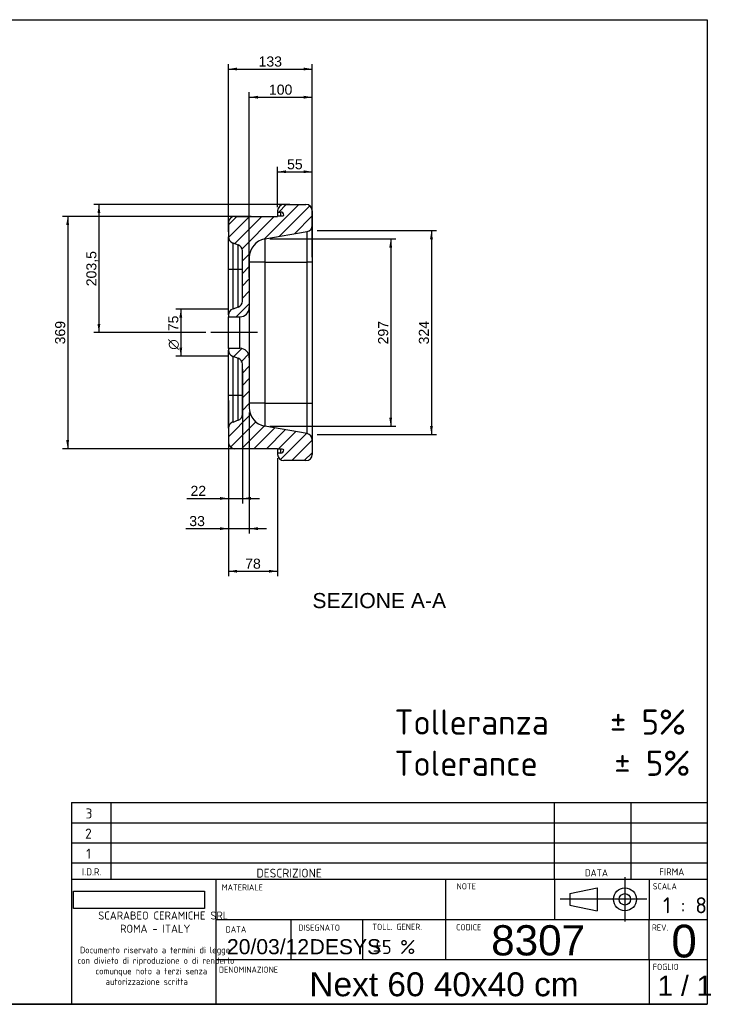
# Model space of a CAD drawing. Header units: millimetres. Extents: x 11 to 285, y 7 to 203.
# Tile 2 of 2: x 148 to 285, y 7 to 203. Entities that reach past the tile are written whole.
import ezdxf
from ezdxf.enums import TextEntityAlignment as Align
from ezdxf.lldxf.tags import DXFTag

# ---------------------------------------------------------------- set-up
doc = ezdxf.new("R2010")
doc.units = ezdxf.units.MM
for name, color, linetype in [('1', 7, 'Continuous'), ('Default', 7, 'Continuous'), ('NEXT_60-A', 7, 'Continuous'), ('Predefinito', 7, 'Continuous')]:
    doc.layers.add(name, color=color, linetype=linetype)
doc.styles.add('SEACAD_Arial', font='ARIAL.TTF')
doc.styles.add('SEACAD_Solid_Edge_ANSI1_Symbols', font='semeca1.ttf')
doc.styles.add('SEACAD_Solid_Edge_ISO', font='seiso.ttf')
doc.styles.add('SEACAD_Solid_Edge_ISOBI', font='seisobi.ttf')
tags = doc.linetypes.add('CENTER2', pattern=[28.575, 19.05, -3.175, 3.175, -3.175]).pattern_tags.tags
tags[10:11] = [DXFTag(74, 4), DXFTag(75, 0), DXFTag(340, '0'), DXFTag(46, 0.0), DXFTag(50, 0.0), DXFTag(44, 0.0), DXFTag(45, 0.0)]
tags[8:9] = [DXFTag(74, 4), DXFTag(75, 0), DXFTag(340, '0'), DXFTag(46, 0.0), DXFTag(50, 0.0), DXFTag(44, 0.0), DXFTag(45, 0.0)]
tags[6:7] = [DXFTag(74, 4), DXFTag(75, 0), DXFTag(340, '0'), DXFTag(46, 0.0), DXFTag(50, 0.0), DXFTag(44, 0.0), DXFTag(45, 0.0)]
tags[4:5] = [DXFTag(74, 4), DXFTag(75, 0), DXFTag(340, '0'), DXFTag(46, 0.0), DXFTag(50, 0.0), DXFTag(44, 0.0), DXFTag(45, 0.0)]
doc.dimstyles.new('ISO_PALLINATURA', dxfattribs={"dimtxt": 2, "dimasz": 1.7, "dimexe": 1, "dimexo": 1, "dimgap": 1, "dimtad": 1, "dimlfac": 8, "dimtxsty": 'SEACAD_Arial', "dimblk1": '_SE_FILLED', "dimblk2": '_SE_FILLED', "dimsah": 1, "dimcen": 1, "dimadec": 0, "dimazin": 0, "dimtfac": 1, "dimtmove": 0, "dimatfit": 3, "dimfxl": 1, "dimtolj": 1, "dimarcsym": 0})
picture_1 = doc.add_image_def('image1.jpg', size_in_pixel=(300, 40))

# ---------------------------------------------------------------- blocks, each defined once
blk = doc.blocks.new('SEANNOT_GROUP1')
at = {"layer": 'Default', "color": 7, "linetype": 'CENTER2'}
blk.add_line((195.06, 140.7), (185.81, 140.7), dxfattribs=at)
blk = doc.blocks.new('SE4')
at = {"layer": 'NEXT_60-A', "linetype": 'Continuous'}
h = blk.add_hatch(dxfattribs=at)
h.set_pattern_fill('ANSI31', scale=0.55118, angle=9.362e-06, style=0)
edge = h.paths.add_edge_path()
edge.add_line((189.31, 144.2), (189.31, 143.82))
edge.add_line((189.31, 143.82), (191.56, 143.82))
edge.add_arc((191.56, 145.7), 1.88, 270, 360)
edge.add_line((193.44, 145.7), (193.44, 155.6))
edge.add_arc((197.19, 155.6), 3.75, 100, 180, ccw=False)
edge.add_line((196.54, 159.29), (204.91, 160.77))
edge.add_arc((204.69, 162), 1.25, 280, 360)
edge.add_line((205.94, 162), (205.94, 164.89))
edge.add_arc((204.69, 164.89), 1.25, 0, 90)
edge.add_line((204.69, 166.14), (200.31, 166.14))
edge.add_arc((200.31, 164.89), 1.25, 90, 180)
edge.add_line((199.06, 164.89), (199.06, 164.64))
edge.add_line((199.06, 164.64), (199.69, 164.64))
edge.add_arc((199.69, 164.01), 0.625, 0, 90, ccw=False)
edge.add_arc((199.94, 164.51), 0.625, 270, 306.8699, ccw=False)
edge.add_line((199.94, 163.89), (199.06, 163.89))
edge.add_line((199.06, 163.89), (199.06, 163.76))
edge.add_line((199.06, 163.76), (190.56, 163.76))
edge.add_arc((190.56, 162.51), 1.25, 90, 180)
edge.add_line((189.31, 162.51), (189.31, 159.7))
edge.add_arc((190.56, 159.7), 1.25, 180, 250)
edge.add_line((190.14, 158.52), (191.24, 158.12))
edge.add_arc((190.81, 156.95), 1.25, 0, 70, ccw=False)
edge.add_line((192.06, 156.95), (192.06, 146.95))
edge.add_arc((190.81, 146.95), 1.25, 290, 360, ccw=False)
edge.add_line((191.24, 145.78), (190.14, 145.37))
edge.add_arc((190.56, 144.2), 1.25, 110, 180)
h = blk.add_hatch(dxfattribs=at)
h.set_pattern_fill('ANSI31', scale=0.55118, angle=9.362e-06, style=0)
edge = h.paths.add_edge_path()
edge.add_line((190.14, 136.02), (191.24, 135.62))
edge.add_arc((190.81, 134.45), 1.25, 0, 70, ccw=False)
edge.add_line((192.06, 134.45), (192.06, 124.45))
edge.add_arc((190.81, 124.45), 1.25, 290, 360, ccw=False)
edge.add_line((191.24, 123.28), (190.14, 122.87))
edge.add_arc((190.56, 121.7), 1.25, 110, 180)
edge.add_line((189.31, 121.7), (189.31, 118.89))
edge.add_arc((190.56, 118.89), 1.25, 180, 270)
edge.add_line((190.56, 117.64), (199.06, 117.64))
edge.add_line((199.06, 117.64), (199.06, 117.51))
edge.add_line((199.06, 117.51), (199.94, 117.51))
edge.add_arc((199.94, 116.89), 0.625, 53.1301, 90, ccw=False)
edge.add_arc((199.69, 117.39), 0.625, 270, 360, ccw=False)
edge.add_line((199.69, 116.76), (199.06, 116.76))
edge.add_line((199.06, 116.76), (199.06, 116.51))
edge.add_arc((200.31, 116.51), 1.25, 180, 270)
edge.add_line((200.31, 115.26), (204.69, 115.26))
edge.add_arc((204.69, 116.51), 1.25, 270, 360)
edge.add_line((205.94, 116.51), (205.94, 119.4))
edge.add_arc((204.69, 119.4), 1.25, 0, 80)
edge.add_line((204.91, 120.63), (196.54, 122.11))
edge.add_arc((197.19, 125.8), 3.75, 180, 260, ccw=False)
edge.add_line((193.44, 125.8), (193.44, 135.7))
edge.add_arc((191.56, 135.7), 1.88, 0, 90)
edge.add_line((191.56, 137.57), (189.31, 137.57))
edge.add_line((189.31, 137.57), (189.31, 137.2))
edge.add_arc((190.56, 137.2), 1.25, 180, 250)
at = {"layer": 'NEXT_60-A', "color": 7, "linetype": 'Continuous'}
for p, q in [((199.06, 164.89), (199.06, 164.64)), ((199.06, 164.64), (199.06, 163.89)), ((199.06, 164.64), (199.69, 164.64)), ((199.69, 163.89), (199.69, 164.64)), ((200.31, 166.14), (204.69, 166.14)), ((205.94, 164.89), (205.94, 162)), ((189.31, 162.51), (189.31, 159.7)), ((190.56, 163.76), (199.06, 163.76)), ((199.06, 163.89), (199.06, 163.76)), ((199.06, 163.89), (199.94, 163.89)), ((196.54, 159.29), (204.91, 160.77)), ((204.91, 154.7), (204.91, 160.77)), ((205.94, 162), (205.94, 154.7)), ((189.31, 153.2), (189.31, 159.7)), ((190.14, 158.52), (190.14, 153.2)), ((190.14, 158.52), (191.24, 158.12)), ((196.54, 159.29), (196.54, 154.7)), ((191.24, 153.2), (191.24, 158.12)), ((192.06, 146.95), (192.06, 156.95)), ((193.44, 155.6), (193.44, 145.7)), ((196.54, 154.7), (193.44, 154.7)), ((196.54, 154.7), (196.54, 126.7)), ((196.54, 154.7), (204.91, 154.7)), ((204.91, 126.7), (204.91, 154.7)), ((205.94, 154.7), (204.91, 154.7)), ((205.94, 154.7), (205.94, 126.7)), ((189.31, 144.2), (189.31, 153.2)), ((190.14, 153.2), (189.31, 153.2)), ((190.14, 153.2), (190.14, 145.37)), ((191.24, 153.2), (190.14, 153.2)), ((191.24, 145.78), (191.24, 153.2)), ((192.06, 153.2), (191.24, 153.2)), ((191.24, 145.78), (190.14, 145.37)), ((193.44, 145.7), (193.44, 135.7)), ((189.31, 144.2), (189.31, 143.82)), ((189.31, 137.57), (189.31, 143.82)), ((189.31, 143.82), (191.56, 143.82)), ((191.56, 137.57), (191.56, 143.82)), ((189.31, 137.57), (189.31, 137.2)), ((191.56, 137.57), (189.31, 137.57)), ((189.31, 128.2), (189.31, 137.2)), ((190.14, 136.02), (190.14, 128.2)), ((190.14, 136.02), (191.24, 135.62)), ((191.24, 128.2), (191.24, 135.62)), ((193.44, 135.7), (193.44, 125.8)), ((192.06, 124.45), (192.06, 134.45)), ((189.31, 121.7), (189.31, 128.2)), ((190.14, 128.2), (189.31, 128.2)), ((190.14, 128.2), (190.14, 122.87)), ((191.24, 128.2), (190.14, 128.2)), ((191.24, 123.28), (191.24, 128.2)), ((192.06, 128.2), (191.24, 128.2)), ((196.54, 126.7), (193.44, 126.7)), ((196.54, 126.7), (196.54, 122.11)), ((196.54, 126.7), (204.91, 126.7)), ((204.91, 120.63), (204.91, 126.7)), ((204.91, 126.7), (205.94, 126.7)), ((205.94, 126.7), (205.94, 119.4)), ((191.24, 123.28), (190.14, 122.87)), ((189.31, 121.7), (189.31, 118.89)), ((204.91, 120.63), (196.54, 122.11)), ((205.94, 119.4), (205.94, 116.51)), ((199.06, 117.64), (190.56, 117.64)), ((199.06, 117.64), (199.06, 117.51)), ((199.06, 117.51), (199.06, 116.76)), ((199.94, 117.51), (199.06, 117.51)), ((199.69, 116.76), (199.69, 117.51)), ((199.06, 116.76), (199.06, 116.51)), ((199.69, 116.76), (199.06, 116.76)), ((204.69, 115.26), (200.31, 115.26))]:
    blk.add_line(p, q, dxfattribs=at)
for centre, radius, start, end in [((200.31, 164.89), 1.25, 90, 180), ((199.69, 164.01), 0.625, 0, 90), ((204.69, 164.89), 1.25, 0, 90), ((190.56, 162.51), 1.25, 90, 180), ((199.94, 164.51), 0.625, 270, 306.8699), ((199.97, 164.46), 0.565, 293.725, 306.6442), ((204.69, 162), 1.25, 280, 0), ((190.56, 159.7), 1.25, 180, 250), ((197.19, 155.6), 3.75, 100, 180), ((190.81, 156.95), 1.25, 0, 70), ((190.81, 146.95), 1.25, 290, 0), ((190.56, 144.2), 1.25, 110, 180), ((191.56, 145.7), 1.87, 270, 0), ((190.56, 137.2), 1.25, 180, 250), ((191.56, 135.7), 1.88, 0, 90), ((190.81, 134.45), 1.25, 0, 70), ((197.19, 125.8), 3.75, 180, 260), ((190.81, 124.45), 1.25, 290, 0), ((190.56, 121.7), 1.25, 110, 180), ((204.69, 119.4), 1.25, 0, 80), ((190.56, 118.89), 1.25, 180, 270), ((199.69, 117.39), 0.625, 270, 0), ((199.94, 116.89), 0.625, 53.1301, 90), ((200.31, 116.51), 1.25, 180, 270), ((204.69, 116.51), 1.25, 270, 0)]:
    blk.add_arc(centre, radius, start, end, dxfattribs=at)
blk = doc.blocks.new('DMBLK6')
at = {"layer": 'Default', "linetype": 'Continuous'}
for points in [[(179.55, 143.67), (180.12, 143.67), (179.84, 145.37)], [(179.55, 137.72), (179.84, 136.02), (180.12, 137.72)]]:
    blk.add_hatch(color=7, dxfattribs=at).paths.add_polyline_path(points)
at = {"layer": 'Default', "color": 7, "linetype": 'Continuous'}
for p, q in [((189.14, 145.37), (178.84, 145.37)), ((179.84, 145.37), (179.84, 136.02)), ((189.14, 136.02), (178.84, 136.02))]:
    blk.add_line(p, q, dxfattribs=at)
for s, style, p in [('75', 'SEACAD_Arial', (177.34, 140.97)), ('O', 'SEACAD_Solid_Edge_ANSI1_Symbols', (177.34, 137.29))]:
    blk.add_text(s, height=2, rotation=90, dxfattribs=dict(at, style=style)).set_placement(p, align=Align.TOP_LEFT)
blk = doc.blocks.new('_SE_FILLED')
at = {"color": 0}
blk.add_line((0, 0), (-1, 0), dxfattribs=at)
blk.add_solid([(0, 0), (-1, -0.1665), (-1, 0.1665), (0, 0)], dxfattribs=at)
blk = doc.blocks.new('DMBLK7')
at = {"layer": 'Default', "linetype": 'Continuous'}
for points in [[(163.29, 164.44), (163.85, 164.44), (163.57, 166.14)], [(163.29, 142.4), (163.57, 140.7), (163.85, 142.4)]]:
    blk.add_hatch(color=7, dxfattribs=at).paths.add_polyline_path(points)
at = {"layer": 'Default', "color": 7, "linetype": 'Continuous'}
for p, q in [((201.5, 166.14), (162.57, 166.14)), ((163.57, 166.14), (163.57, 140.7)), ((184.81, 140.7), (162.57, 140.7))]:
    blk.add_line(p, q, dxfattribs=at)
at = {"layer": 'Default', "color": 7, "linetype": 'Continuous', "style": 'SEACAD_Arial'}
blk.add_text('203,5', height=2, rotation=90, dxfattribs=at).set_placement((161.07, 149.9), align=Align.TOP_LEFT)
blk = doc.blocks.new('DMBLK8')
at = {"layer": 'Default', "linetype": 'Continuous'}
for points in [[(187.61, 107.47), (189.31, 107.76), (187.61, 108.04)], [(193.76, 107.47), (193.76, 108.04), (192.06, 107.76)]]:
    blk.add_hatch(color=7, dxfattribs=at).paths.add_polyline_path(points)
at = {"layer": 'Default', "color": 7, "linetype": 'Continuous'}
for p, q in [((192.06, 133.45), (192.06, 106.76)), ((189.31, 127.2), (189.31, 106.76)), ((181.06, 107.76), (195.46, 107.76))]:
    blk.add_line(p, q, dxfattribs=at)
at = {"layer": 'Default', "color": 7, "linetype": 'Continuous', "style": 'SEACAD_Arial'}
blk.add_text('22', height=2, dxfattribs=at).set_placement((181.76, 110.26), align=Align.TOP_LEFT)
blk = doc.blocks.new('DMBLK9')
at = {"layer": 'Default', "linetype": 'Continuous'}
for points in [[(187.61, 101.47), (189.31, 101.76), (187.61, 102.04)], [(195.14, 101.47), (195.14, 102.04), (193.44, 101.76)]]:
    blk.add_hatch(color=7, dxfattribs=at).paths.add_polyline_path(points)
at = {"layer": 'Default', "color": 7, "linetype": 'Continuous'}
for p, q in [((189.31, 127.2), (189.31, 100.76)), ((193.44, 124.8), (193.44, 100.76)), ((180.82, 101.76), (196.84, 101.76))]:
    blk.add_line(p, q, dxfattribs=at)
at = {"layer": 'Default', "color": 7, "linetype": 'Continuous', "style": 'SEACAD_Arial'}
blk.add_text('33', height=2, dxfattribs=at).set_placement((181.52, 104.26), align=Align.TOP_LEFT)
blk = doc.blocks.new('DMBLK10')
at = {"layer": 'Default', "linetype": 'Continuous'}
for points in [[(221.81, 157.59), (221.53, 159.29), (221.25, 157.59)], [(221.81, 123.81), (221.25, 123.81), (221.53, 122.11)]]:
    blk.add_hatch(color=7, dxfattribs=at).paths.add_polyline_path(points)
at = {"layer": 'Default', "color": 7, "linetype": 'Continuous'}
for p, q in [((197.54, 159.29), (222.53, 159.29)), ((221.53, 159.29), (221.53, 122.11)), ((197.54, 122.11), (222.53, 122.11))]:
    blk.add_line(p, q, dxfattribs=at)
at = {"layer": 'Default', "color": 7, "linetype": 'Continuous', "style": 'SEACAD_Arial'}
blk.add_text('297', height=2, rotation=90, dxfattribs=at).set_placement((219.03, 138.35), align=Align.TOP_LEFT)
blk = doc.blocks.new('DMBLK11')
at = {"layer": 'Default', "linetype": 'Continuous'}
for points in [[(229.91, 159.25), (229.62, 160.95), (229.34, 159.25)], [(229.91, 122.15), (229.34, 122.15), (229.62, 120.45)]]:
    blk.add_hatch(color=7, dxfattribs=at).paths.add_polyline_path(points)
at = {"layer": 'Default', "color": 7, "linetype": 'Continuous'}
for p, q in [((206.94, 160.95), (230.62, 160.95)), ((229.62, 160.95), (229.62, 120.45)), ((206.94, 120.45), (230.62, 120.45))]:
    blk.add_line(p, q, dxfattribs=at)
at = {"layer": 'Default', "color": 7, "linetype": 'Continuous', "style": 'SEACAD_Arial'}
blk.add_text('324', height=2, rotation=90, dxfattribs=at).set_placement((227.12, 138.35), align=Align.TOP_LEFT)
blk = doc.blocks.new('DMBLK12')
at = {"layer": 'Default', "linetype": 'Continuous'}
for points in [[(195.14, 187.73), (193.44, 187.45), (195.14, 187.16)], [(204.24, 187.73), (204.24, 187.16), (205.94, 187.45)]]:
    blk.add_hatch(color=7, dxfattribs=at).paths.add_polyline_path(points)
at = {"layer": 'Default', "color": 7, "linetype": 'Continuous'}
for p, q in [((193.44, 151.65), (193.44, 188.45)), ((205.94, 155.7), (205.94, 188.45)), ((193.44, 187.45), (205.94, 187.45))]:
    blk.add_line(p, q, dxfattribs=at)
at = {"layer": 'Default', "color": 7, "linetype": 'Continuous', "style": 'SEACAD_Arial'}
blk.add_text('100', height=2, dxfattribs=at).set_placement((197.34, 189.95), align=Align.TOP_LEFT)
blk = doc.blocks.new('DMBLK13')
at = {"layer": 'Default', "linetype": 'Continuous'}
for points in [[(191.01, 93.01), (191.01, 93.58), (189.31, 93.3)], [(197.36, 93.01), (199.06, 93.3), (197.36, 93.58)]]:
    blk.add_hatch(color=7, dxfattribs=at).paths.add_polyline_path(points)
at = {"layer": 'Default', "color": 7, "linetype": 'Continuous'}
for p, q in [((189.31, 127.2), (189.31, 92.3)), ((199.06, 115.76), (199.06, 92.3)), ((189.31, 93.3), (199.06, 93.3))]:
    blk.add_line(p, q, dxfattribs=at)
at = {"layer": 'Default', "color": 7, "linetype": 'Continuous', "style": 'SEACAD_Arial'}
blk.add_text('78', height=2, dxfattribs=at).set_placement((192.62, 95.8), align=Align.TOP_LEFT)
blk = doc.blocks.new('DMBLK14')
at = {"layer": 'Default', "linetype": 'Continuous'}
for points in [[(191.01, 193.33), (189.31, 193.04), (191.01, 192.76)], [(204.24, 193.33), (204.24, 192.76), (205.94, 193.04)]]:
    blk.add_hatch(color=7, dxfattribs=at).paths.add_polyline_path(points)
at = {"layer": 'Default', "color": 7, "linetype": 'Continuous'}
for p, q in [((189.31, 160.7), (189.31, 194.04)), ((205.94, 163), (205.94, 194.04)), ((189.31, 193.04), (205.94, 193.04))]:
    blk.add_line(p, q, dxfattribs=at)
at = {"layer": 'Default', "color": 7, "linetype": 'Continuous', "style": 'SEACAD_Arial'}
blk.add_text('133', height=2, dxfattribs=at).set_placement((195.28, 195.54), align=Align.TOP_LEFT)
blk = doc.blocks.new('DMBLK15')
at = {"layer": 'Default', "linetype": 'Continuous'}
for points in [[(200.76, 172.93), (199.06, 172.64), (200.76, 172.36)], [(204.24, 172.93), (204.24, 172.36), (205.94, 172.64)]]:
    blk.add_hatch(color=7, dxfattribs=at).paths.add_polyline_path(points)
at = {"layer": 'Default', "color": 7, "linetype": 'Continuous'}
for p, q in [((199.06, 165.64), (199.06, 173.64)), ((199.06, 172.64), (205.94, 172.64)), ((205.94, 163), (205.94, 173.64))]:
    blk.add_line(p, q, dxfattribs=at)
at = {"layer": 'Default', "color": 7, "linetype": 'Continuous', "style": 'SEACAD_Arial'}
blk.add_text('55', height=2, dxfattribs=at).set_placement((200.94, 175.14), align=Align.TOP_LEFT)
blk = doc.blocks.new('DMBLK16')
at = {"layer": 'Default', "linetype": 'Continuous'}
for points in [[(157.08, 162.06), (157.65, 162.06), (157.37, 163.76)], [(157.08, 119.34), (157.37, 117.64), (157.65, 119.34)]]:
    blk.add_hatch(color=7, dxfattribs=at).paths.add_polyline_path(points)
at = {"layer": 'Default', "color": 7, "linetype": 'Continuous'}
for p, q in [((193.81, 163.76), (156.37, 163.76)), ((157.37, 163.76), (157.37, 117.64)), ((193.81, 117.64), (156.37, 117.64))]:
    blk.add_line(p, q, dxfattribs=at)
at = {"layer": 'Default', "color": 7, "linetype": 'Continuous', "style": 'SEACAD_Arial'}
blk.add_text('369', height=2, rotation=90, dxfattribs=at).set_placement((154.87, 138.35), align=Align.TOP_LEFT)
blk = doc.blocks.new('SEANNOT_GROUP4')
at = {"layer": 'Default', "color": 7, "linetype": 'Continuous', "style": 'SEACAD_Arial'}
blk.add_text('20/03/12', height=3, dxfattribs=at).set_placement((189.01, 20.23), align=Align.TOP_LEFT)
blk = doc.blocks.new('SEANNOT_GROUP5')
at = {"layer": 'Default', "color": 7, "linetype": 'Continuous', "style": 'SEACAD_Arial'}
blk.add_text('1 / 1', height=4, dxfattribs=at).set_placement((274.53, 12.97), align=Align.TOP_LEFT)
blk = doc.blocks.new('SEANNOT_GROUP6')
at = {"layer": 'Predefinito', "color": 7, "linetype": 'CENTER2'}
for p, q in [((268.05, 32.51), (268.05, 23.76)), ((272.43, 28.14), (263.68, 28.14))]:
    blk.add_line(p, q, dxfattribs=at)
blk = doc.blocks.new('SEANNOT_GROUP7')
at = {"layer": 'Predefinito', "color": 7, "linetype": 'CENTER2'}
blk.add_line((264.58, 28.14), (255.17, 28.14), dxfattribs=at)
blk = doc.blocks.new('SEANNOT_GROUP8')
at = {"layer": 'Predefinito', "color": 7, "linetype": 'Continuous', "style": 'SEACAD_Arial'}
blk.add_text('Next 60 40x40 cm', height=4.75, dxfattribs=at).set_placement((205.38, 13.63), align=Align.TOP_LEFT)
blk = doc.blocks.new('SEANNOT_GROUP10')
at = {"layer": 'Predefinito', "color": 7, "linetype": 'Continuous', "style": 'SEACAD_Arial'}
blk.add_text('DESYS', height=3, dxfattribs=at).set_placement((205.42, 20.22), align=Align.TOP_LEFT)
blk = doc.blocks.new('SEANNOT_GROUP12')
at = {"layer": 'Predefinito', "color": 7, "linetype": 'Continuous', "style": 'SEACAD_Arial'}
blk.add_text('8307', height=6, dxfattribs=at).set_placement((241.49, 22.99), align=Align.TOP_LEFT)
blk = doc.blocks.new('SEANNOT_GROUP13')
at = {"layer": 'Predefinito', "color": 7, "linetype": 'Continuous', "style": 'SEACAD_Arial'}
blk.add_text('0', height=6.5, dxfattribs=at).set_placement((277.28, 23.09), align=Align.TOP_LEFT)

msp = doc.modelspace()

# ---------------------------------------------------------------- linework, layer by layer
at = {"layer": '1', "color": 7, "linetype": 'Continuous'}
for p, q in [((10.8564, 202.845), (284.3566, 202.845)), ((284.3566, 202.845), (284.3566, 7.2813)), ((158.1293, 47.3492), (284.3566, 47.3492)), ((254.0877, 32.148), (254.0877, 47.348)), ((269.2877, 32.148), (269.2877, 47.348)), ((158.1293, 43.3492), (284.3566, 43.3492)), ((158.1293, 39.3492), (284.3566, 39.3492)), ((158.1293, 35.3492), (284.3566, 35.3492)), ((158.1293, 32.148), (284.3566, 32.148)), ((254.0877, 32.148), (254.0877, 24.148)), ((272.887, 32.148), (272.887, 24.148)), ((257.0986, 29.2778), (262.5353, 30.4173)), ((262.5353, 30.4173), (262.5353, 25.8591)), ((257.0986, 29.2778), (257.0986, 26.9987)), ((257.0986, 26.9987), (262.5353, 25.8591)), ((186.7808, 24.148), (284.3566, 24.148)), ((272.887, 16.148), (272.887, 24.148)), ((186.7808, 16.148), (284.3566, 16.148)), ((272.887, 16.148), (272.887, 7.4715)), ((284.3566, 7.2813), (10.8564, 7.2813)), ((88.7928, 7.3094), (284.3566, 7.3094))]:
    msp.add_line(p, q, dxfattribs=at)
for radius in [2.2791, 1.1396]:
    msp.add_circle((268.0508, 28.1382), radius, dxfattribs=at)
at = {"layer": 'Predefinito', "color": 7, "linetype": 'Continuous'}
for p, q in [((158.1293, 47.3492), (158.1293, 7.4489)), ((165.9434, 47.3492), (165.9434, 32.148)), ((186.7808, 32.148), (186.7808, 7.4489)), ((232.4353, 32.148), (232.4353, 16.148)), ((201.7143, 24.148), (201.7143, 16.148)), ((215.9586, 24.148), (215.9586, 16.148)), ((201.7143, 7.4715), (201.7143, 7.4489))]:
    msp.add_line(p, q, dxfattribs=at)

# ---------------------------------------------------------------- block references
at = {"layer": 'Default'}
for name in ['SE4', 'SEANNOT_GROUP1', 'SEANNOT_GROUP4', 'SEANNOT_GROUP5']:
    msp.add_blockref(name, (0, 0), dxfattribs=at)
at = {"layer": 'Predefinito'}
for name in ['SEANNOT_GROUP6', 'SEANNOT_GROUP7', 'SEANNOT_GROUP12', 'SEANNOT_GROUP13', 'SEANNOT_GROUP10', 'SEANNOT_GROUP8']:
    msp.add_blockref(name, (0, 0), dxfattribs=at)

# ---------------------------------------------------------------- texts
at = {"layer": '1', "color": 7, "linetype": 'Continuous', "style": 'SEACAD_Solid_Edge_ISO'}
for s, height, p in [('NOTE', 1.224, (234.6244, 31.3256)), ('SCALA', 1.224, (273.5792, 31.3256)), ('MATERIALE', 1.224, (187.973, 31.114)), ('1 : 8', 3.2, (275.6311, 28.5532)), ('DATA', 1.224, (188.7404, 22.7613)), ('DISEGNATO', 1.224, (203.1816, 23.1195)), ('TOLL. GENER.', 1.224, (217.8815, 23.2753)), ('CODICE', 1.224, (234.5252, 23.2047)), ('REV.', 1.224, (273.4061, 23.1386)), ('±5 %', 2.8, (217.9525, 20.0623)), ('DENOMINAZIONE', 1.220896, (187.4005, 14.7736)), ('FOGLIO', 1.224, (273.5792, 15.3256))]:
    msp.add_text(s, height=height, dxfattribs=at).set_placement(p, align=Align.TOP_LEFT)
at = {"layer": 'Default', "color": 7, "linetype": 'Continuous'}
for s, height, style, p in [('SEZIONE A-A', 3, 'SEACAD_Arial', (205.9795, 88.9703)), ('Tolleranza    ± 5%', 5, 'SEACAD_Solid_Edge_ISO', (222.2822, 65.8411)), ('Tolerance     ± 5%', 5, 'SEACAD_Solid_Edge_ISO', (222.2822, 57.6593))]:
    msp.add_text(s, height=height, dxfattribs=dict(at, style=style)).set_placement(p, align=Align.TOP_LEFT)
at = {"layer": 'Predefinito', "color": 7, "linetype": 'Continuous'}
for s, height, style, p in [('3', 2, 'SEACAD_Solid_Edge_ISO', (160.9227, 46.1813)), ('2', 2, 'SEACAD_Solid_Edge_ISO', (160.8318, 42.1813)), ('1', 2, 'SEACAD_Solid_Edge_ISO', (161.0363, 38.1813)), ('I.D.R.', 1.4, 'SEACAD_Solid_Edge_ISO', (160.2149, 34.2886)), ('DESCRIZIONE', 1.75, 'SEACAD_Solid_Edge_ISO', (194.8541, 34.2124)), ('DATA', 1.4, 'SEACAD_Solid_Edge_ISO', (260.0826, 34.1077)), ('FIRMA', 1.4, 'SEACAD_Solid_Edge_ISO', (274.8449, 34.2874)), ('SCARABEO CERAMICHE SRL', 1.6, 'SEACAD_Solid_Edge_ISOBI', (163.4335, 25.7148)), ('ROMA - ITALY', 1.6, 'SEACAD_Solid_Edge_ISOBI', (167.7789, 23.0966)), ('Documento riservato a termini di legge', 1.28, 'SEACAD_Solid_Edge_ISO', (159.7911, 18.7017)), ('con divieto di riproduzione o di renderlo', 1.28, 'SEACAD_Solid_Edge_ISO', (159.3111, 16.6072)), ('comunque noto a terzi senza ', 1.28, 'SEACAD_Solid_Edge_ISO', (162.8893, 14.5126)), ('autorizzazione scritta', 1.28, 'SEACAD_Solid_Edge_ISO', (164.9111, 12.4181))]:
    msp.add_text(s, height=height, dxfattribs=dict(at, style=style)).set_placement(p, align=Align.TOP_LEFT)

# ---------------------------------------------------------------- dimensions: what is measured, and where the dimension line sits
at = {"layer": 'Default', "color": 7, "linetype": 'Continuous'}
for base, p1, p2, picture, middle in [((205.9383, 193.0444), (189.3133, 153.1988), (205.9383, 154.6988), 'DMBLK14', (197.6258, 193.0444)), ((205.9383, 187.4451), (193.4383, 150.6484), (205.9383, 154.6988), 'DMBLK12', (199.6883, 187.4451)), ((205.9383, 172.645), (199.0633, 164.6363), (205.9383, 161.9977), 'DMBLK15', (202.5008, 172.645)), ((192.0633, 107.756), (189.3133, 128.1988), (192.0633, 134.4476), 'DMBLK8', (185.5943, 107.756)), ((193.4383, 101.756), (189.3133, 128.1988), (193.4383, 125.7995), 'DMBLK9', (185.3475, 101.756)), ((199.0633, 93.2963), (189.3133, 128.1988), (199.0633, 116.7613), 'DMBLK13', (194.1883, 93.2963))]:
    dim = msp.add_linear_dim(base=base, p1=p1, p2=p2, text='\\A1;<>', dimstyle='ISO_PALLINATURA', dxfattribs=at)
    dim.commit()
    dim.dimension.update_dxf_attribs({"geometry": picture, "text_midpoint": middle, "dimtype": 160})
for base, p1, p2, angle, picture, middle, dimtype in [((163.5696, 140.6988), (202.5008, 166.1363), (195.0633, 140.6988), 90, 'DMBLK7', (163.5696, 153.4175), 160), ((157.3655, 163.7613), (194.8133, 163.7613), (194.8133, 117.6363), 270, 'DMBLK16', (157.3655, 140.6988), 161)]:
    dim = msp.add_linear_dim(base=base, p1=p1, p2=p2, angle=angle, text='\\A1;<>', dimstyle='ISO_PALLINATURA', dxfattribs=at)
    dim.commit()
    dim.dimension.update_dxf_attribs({"geometry": picture, "text_midpoint": middle, "dimtype": dimtype})
for base, p1, p2, text, picture, middle in [((229.6249, 160.9488), (205.9383, 160.9488), (205.9383, 120.4488), '\\A1;<>', 'DMBLK11', (229.6249, 140.6988)), ((221.5312, 159.2911), (196.5371, 159.2911), (196.5371, 122.1065), '\\A1;<>', 'DMBLK10', (221.5312, 140.6988)), ((179.8377, 145.3731), (190.1357, 145.3731), (190.1357, 136.0244), '\\A1;%%C <>', 'DMBLK6', (179.8377, 140.6988))]:
    dim = msp.add_linear_dim(base=base, p1=p1, p2=p2, angle=270, text=text, dimstyle='ISO_PALLINATURA', override={"dimdec": 0, "dimtdec": 0}, dxfattribs=at)
    dim.commit()
    dim.dimension.update_dxf_attribs({"geometry": picture, "text_midpoint": middle, "dimtype": 161})

# ---------------------------------------------------------------- pictures from other files: only their frames are drawn
image = msp.add_image(picture_1, insert=(158.5415, 26.3095), size_in_units=(26.0238, 3.4698))

doc.saveas('drawing.dxf')
